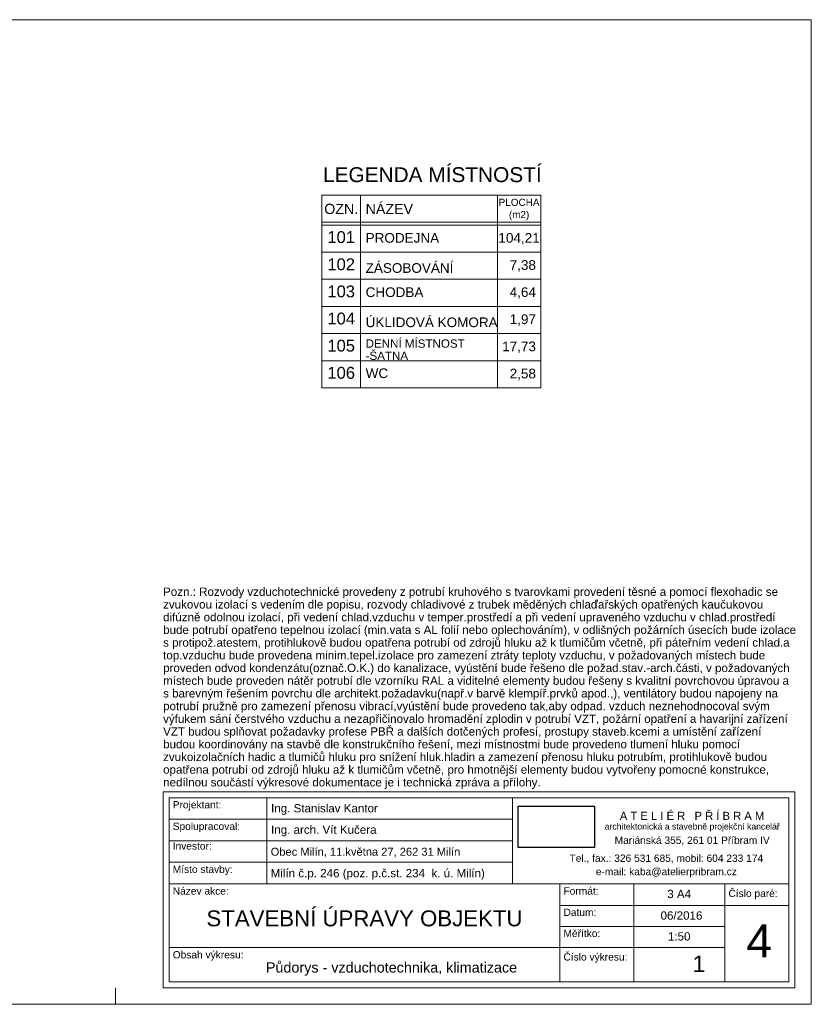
# Model space of a CAD drawing. Extents: x 1139938 to 1171438, y 1788907 to 1803757.
# Tile 4 of 4: x 1159494 to 1171438, y 1788907 to 1803757. Entities that reach past the tile are written whole.
import ezdxf

# ---------------------------------------------------------------- set-up
doc = ezdxf.new("R2010")
doc.units = 0
doc.header["$MEASUREMENT"] = 0
doc.header["$XCLIPFRAME"] = 0
for name, color, linetype, lineweight in [('01_větrání_Číslo_pera__1', 7, 'Continuous', 18), ('0_Číslo_pera__1', 7, 'Continuous', 18), ('Elektro_Číslo_pera__1', 7, 'Continuous', 18), ('KANALIZACE_Číslo_pera__1', 7, 'Continuous', 18), ('KOTY_Číslo_pera__1', 7, 'Continuous', 18), ('SLEPAK_Číslo_pera__1', 7, 'Continuous', 18)]:
    doc.layers.add(name, color=color, linetype=linetype, lineweight=lineweight)
doc.layers.add('KOTY', color=7, linetype='Continuous')
doc.styles.add('GENERATED_STYLE_1', font='arial.ttf')
doc.styles.add('GENERATED_STYLE_2', font='arial.ttf')
picture_1 = doc.add_image_def('image1.tif', size_in_pixel=(107, 58))

msp = doc.modelspace()

# ---------------------------------------------------------------- linework, layer by layer
at = {"layer": '0_Číslo_pera__1', "linetype": 'Continuous'}
for p, q in [((1164055, 1801110), (1164055, 1798205)), ((1164055, 1801110), (1167356, 1801110)), ((1164636, 1801110), (1164636, 1798205)), ((1166702, 1801110), (1166702, 1798205)), ((1167356, 1801110), (1167356, 1798205)), ((1164055, 1800701), (1167356, 1800701)), ((1164055, 1800660), (1167356, 1800660)), ((1164055, 1800251), (1167356, 1800251)), ((1164055, 1799842), (1167356, 1799842)), ((1164055, 1799432), (1167356, 1799432)), ((1164055, 1799023), (1167356, 1799023)), ((1164055, 1798614), (1167356, 1798614)), ((1164055, 1798205), (1167356, 1798205))]:
    msp.add_line(p, q, dxfattribs=at)
at = {"layer": 'KOTY_Číslo_pera__1', "linetype": 'Continuous', "flags": 128}
for points in [[(1161658, 1792113), (1171188, 1792113)], [(1161658, 1789157), (1161658, 1792113)], [(1171188, 1792113), (1171188, 1789157)], [(1171098, 1792023), (1161748, 1792023)], [(1161748, 1792023), (1161748, 1790725)], [(1163221, 1792023), (1163221, 1790725)], [(1166929, 1792023), (1166929, 1790725)], [(1171098, 1789247), (1171098, 1792023)], [(1161748, 1791699), (1166929, 1791699)], [(1161748, 1791374), (1166929, 1791374)], [(1161748, 1791050), (1166929, 1791050)], [(1161748, 1790725), (1161748, 1789247)], [(1161748, 1790725), (1167644, 1790725)], [(1167644, 1790725), (1171098, 1790725)], [(1167644, 1790725), (1167644, 1789247)], [(1168758, 1790725), (1168758, 1789247)], [(1170133, 1790725), (1170133, 1789247)], [(1167644, 1790396), (1171098, 1790396)], [(1167644, 1790079), (1170131, 1790079)], [(1161748, 1789762), (1170133, 1789762)], [(1171188, 1789157), (1161658, 1789157)], [(1161748, 1789247), (1167644, 1789247)], [(1167644, 1789247), (1171098, 1789247)]]:
    msp.add_lwpolyline(points, dxfattribs=at)
at = {"layer": 'SLEPAK_Číslo_pera__1', "linetype": 'Continuous'}
for p, q in [((1171438, 1803757), (1139938, 1803757)), ((1171438, 1803757), (1139938, 1803757)), ((1171438, 1803757), (1171438, 1788907)), ((1171438, 1788907), (1139938, 1788907))]:
    msp.add_line(p, q, dxfattribs=at)
at = {"layer": 'SLEPAK_Číslo_pera__1', "linetype": 'Continuous', "flags": 128}
msp.add_lwpolyline([(1160938, 1788907), (1160938, 1789157)], dxfattribs=at)

# ---------------------------------------------------------------- texts
at = {"layer": '01_větrání_Číslo_pera__1', "linetype": 'Continuous', "insert": (1161658, 1793674), "char_height": 125, "width": 9530, "attachment_point": 4, "line_spacing_factor": 0.919609, "style": 'GENERATED_STYLE_1'}
msp.add_mtext('{Pozn.: Rozvody vzduchotechnické provedeny z potrubí kruhového s tvarovkami provedení těsné a pomocí flexohadic se zvukovou izolací s vedením dle popisu, rozvody chladivové z trubek měděných chlaďařských opatřených kaučukovou difúzně odolnou izolací, při vedení chlad.vzduchu v temper.prostředí a při vedení upraveného vzduchu v chlad.prostředí bude potrubí opatřeno tepelnou izolací (min.vata s AL folií nebo oplechováním), v odlišných požárních úsecích bude izolace s protipož.atestem, protihlukově budou opatřena potrubí od zdrojů hluku až k tlumičům včetně, při páteřním vedení chlad.a top.vzduchu bude provedena minim.tepel.izolace pro zamezení ztráty teploty vzduchu, v požadovaných místech bude proveden odvod kondenzátu(označ.O.K.) do kanalizace, vyústění bude řešeno dle požad.stav.-arch.části, v požadovaných místech bude proveden nátěr potrubí dle vzorníku RAL a viditelné elementy budou řešeny s kvalitní povrchovou úpravou a s barevným řešením povrchu dle architekt.požadavku(např.v barvě klempíř.prvků apod.,), ventilátory budou napojeny na potrubí pružně pro zamezení přenosu vibrací,vyústění bude provedeno tak,aby odpad. vzduch neznehodnocoval svým výfukem sání čerstvého vzduchu a nezapřičinovalo hromadění zplodin v potrubí VZT, požární opatření a havarijní zařízení VZT budou splňovat požadavky profese PBŘ a dalších dotčených profesí, prostupy staveb.kcemi a umístění zařízení budou koordinovány na stavbě dle konstrukčního řešení, mezi místnostmi bude provedeno tlumení hluku pomocí zvukoizolačních hadic a tlumičů hluku pro snížení hluk.hladin a zamezení přenosu hluku potrubím, protihlukově budou opatřena potrubí od zdrojů hluku až k tlumičům včetně, pro hmotnější elementy budou vytvořeny pomocné konstrukce, nedílnou součástí výkresové dokumentace je i technická zpráva a přílohy.}', dxfattribs=at)
at = {"layer": '0_Číslo_pera__1', "linetype": 'Continuous'}
for s, insert, char_height, attachment_point, style in [('{LEGENDA MÍSTNOSTÍ}', (1164070, 1801304), 225, 7, 'GENERATED_STYLE_2'), ('{OZN.}', (1164345, 1800824), 153.4, 8, 'GENERATED_STYLE_2'), ('{NÁZEV}', (1164714, 1800825), 153.5, 7, 'GENERATED_STYLE_2'), ('{101}', (1164345, 1800386), 179, 8, 'GENERATED_STYLE_2'), ('{PRODEJNA}', (1164714, 1800391), 145.8, 7, 'GENERATED_STYLE_1'), ('{104,21}', (1167029, 1800367), 145.8, 8, 'GENERATED_STYLE_1'), ('{102}', (1164345, 1799976), 179, 8, 'GENERATED_STYLE_2'), ('{ZÁSOBOVÁNÍ}', (1164714, 1799937), 145.78, 7, 'GENERATED_STYLE_1'), ('{  7,38}', (1167029, 1799957), 145.8, 8, 'GENERATED_STYLE_1'), ('{103}', (1164345, 1799567), 179, 8, 'GENERATED_STYLE_2'), ('{CHODBA}', (1164714, 1799572), 145.8, 7, 'GENERATED_STYLE_1'), ('{  4,64}', (1167029, 1799548), 145.8, 8, 'GENERATED_STYLE_1'), ('{104}', (1164345, 1799158), 179, 8, 'GENERATED_STYLE_2'), ('{ÚKLIDOVÁ KOMORA}', (1164714, 1799118), 145.78, 7, 'GENERATED_STYLE_1'), ('{  1,97}', (1167029, 1799139), 145.8, 8, 'GENERATED_STYLE_1'), ('{105}', (1164345, 1798749), 179, 8, 'GENERATED_STYLE_2'), ('{17,73}', (1167029, 1798730), 145.8, 8, 'GENERATED_STYLE_1'), ('{106}', (1164345, 1798339), 179, 8, 'GENERATED_STYLE_2'), ('{WC}', (1164714, 1798350), 146, 7, 'GENERATED_STYLE_1'), ('{  2,58}', (1167029, 1798320), 145.8, 8, 'GENERATED_STYLE_1')]:
    msp.add_mtext(s, dxfattribs=dict(at, insert=insert, char_height=char_height, attachment_point=attachment_point, style=style))
for s, insert, char_height, width, attachment_point, line_spacing_factor, style in [('{PLOCHA\\P(m2)}', (1167029, 1800732), 107.4, 746, 8, 1.030863, 'GENERATED_STYLE_2'), ('{DENNÍ MÍSTNOST\\P-ŠATNA}', (1164714, 1798624), 125, 1884.8, 7, 0.882758, 'GENERATED_STYLE_1')]:
    msp.add_mtext(s, dxfattribs=dict(at, insert=insert, char_height=char_height, width=width, attachment_point=attachment_point, line_spacing_factor=line_spacing_factor, style=style))
at = {"layer": 'Elektro_Číslo_pera__1', "linetype": 'Continuous', "attachment_point": 7}
for s, insert, char_height, style in [('{4}', (1170459, 1789614), 500, 'GENERATED_STYLE_1'), ('{1}', (1169646, 1789393), 250, 'GENERATED_STYLE_2')]:
    msp.add_mtext(s, dxfattribs=dict(at, insert=insert, char_height=char_height, style=style))
at = {"layer": 'KANALIZACE_Číslo_pera__1', "linetype": 'Continuous'}
for s, insert, char_height, attachment_point, style in [('{Obec Milín, 11.května 27, 262 31 Milín}', (1163281, 1791126), 120, 7, 'GENERATED_STYLE_1'), ('{Milín č.p. 246 (poz. p.č.st. 234  k. ú. Milín)}', (1163281, 1790785), 125, 7, 'GENERATED_STYLE_1'), ('{STAVEBNÍ ÚPRAVY OBJEKTU}', (1164696, 1790080), 240, 8, 'GENERATED_STYLE_2'), ('{06/2016}', (1169164, 1790182), 125, 7, 'GENERATED_STYLE_1')]:
    msp.add_mtext(s, dxfattribs=dict(at, insert=insert, char_height=char_height, attachment_point=attachment_point, style=style))
at = {"layer": 'KOTY_Číslo_pera__1', "linetype": 'Continuous', "style": 'GENERATED_STYLE_1'}
for s, insert, char_height, attachment_point in [('{Projektant:}', (1161803, 1791829), 110, 7), ('{Ing. Stanislav Kantor}', (1163287, 1791764), 125, 7), ('{A T E L I É R   P Ř Í B R A M}', (1169639, 1791689), 121, 8), ('{Spolupracoval:}', (1161803, 1791504), 110, 7), ('{architektonická a stavebně projekční kancelář}', (1169641, 1791515), 93.5, 8), ('{Ing. arch. Vít Kučera}', (1163287, 1791441), 125, 7), ('{Investor:}', (1161803, 1791239), 110, 7), ('{Mariánská 355, 261 01 Příbram IV}', (1169641, 1791306), 110, 8), ('{Tel., fax.: 326 531 685, mobil: 604 233 174}', (1169251, 1791035), 110, 8), ('{Místo stavby:}', (1161803, 1790855), 110, 7), ('{e-mail: kaba@atelierpribram.cz}', (1169251, 1790821), 110, 8), ('{Název akce:}', (1161803, 1790560), 110, 7), ('{Formát:}', (1167699, 1790560), 110, 7), ('{3 A4}', (1169445, 1790507), 125, 8), ('{Číslo paré:}', (1170188, 1790492), 110, 7), ('{Datum:}', (1167699, 1790238), 110, 7), ('{Měřítko:}', (1167699, 1789920), 110, 7), ('{1:50}', (1169445, 1789867), 125, 8), ('{Obsah výkresu:}', (1161803, 1789566), 110, 7), ('{Číslo výkresu:}', (1167699, 1789534), 110, 7), ('{Půdorys - vzduchotechnika, klimatizace}', (1163209, 1789339), 155, 7)]:
    msp.add_mtext(s, dxfattribs=dict(at, insert=insert, char_height=char_height, attachment_point=attachment_point))

# ---------------------------------------------------------------- pictures from other files: only their frames are drawn
at = {"layer": 'KOTY', "linetype": 'Continuous'}
image = msp.add_image(picture_1, insert=(1167016, 1791273), size_in_units=(1150, 623), rotation=0, dxfattribs=at)
image.set_boundary_path([(-0.5, -0.5), (106.5, 57.5)])

doc.saveas('drawing.dxf')
